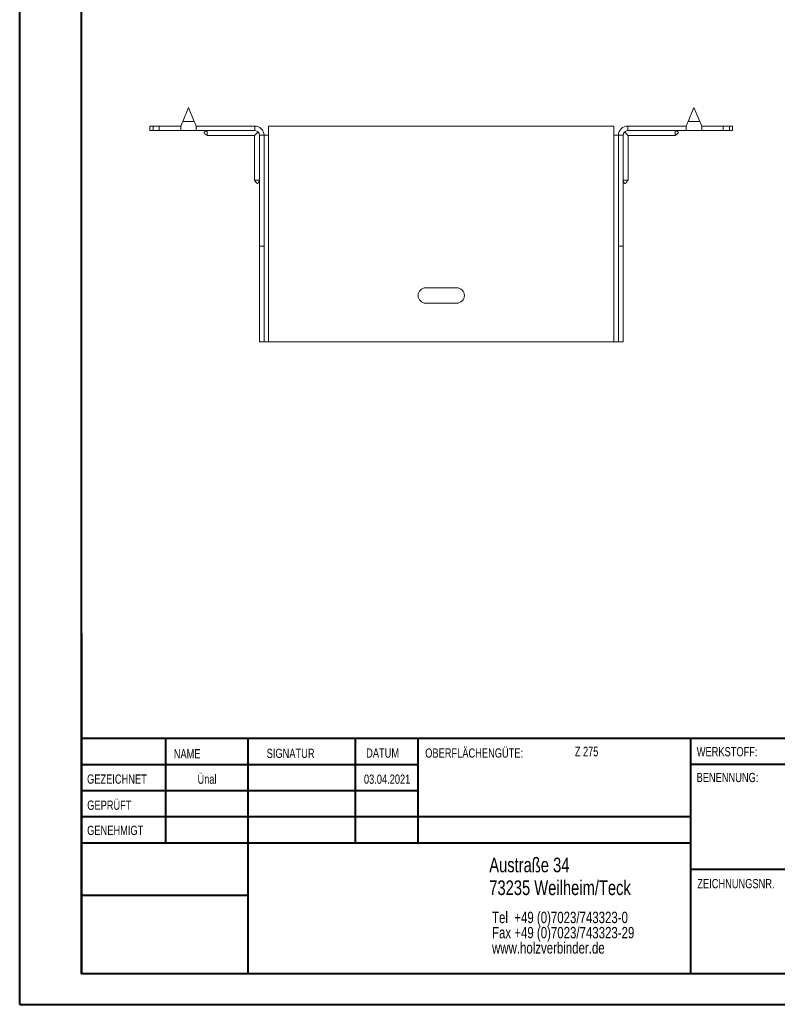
# Model space of a CAD drawing. Header units: millimetres. Extents: x 0 to 210, y 0 to 297.
# Tile 1 of 6: x 0 to 123, y 0 to 160. Entities that reach past the tile are written whole.
import ezdxf

# ---------------------------------------------------------------- set-up
doc = ezdxf.new("R2010")
doc.units = ezdxf.units.MM
doc.styles.add('SLDTEXTSTYLE0', font='TXT', dxfattribs={"width": 0.75})
doc.styles.add('SLDTEXTSTYLE2', font='TXT', dxfattribs={"width": 0.7})

# ---------------------------------------------------------------- blocks, each defined once
blk = doc.blocks.new('SW_NOTE_0')
at = {"color": 0, "linetype": 'Continuous', "lineweight": 0, "char_height": 1.8521, "attachment_point": 1, "style": 'SLDTEXTSTYLE0'}
for s, insert in [('Tel  +49 (0)7023/743323-0', (0, 2.39)), ('Fax +49 (0)7023/743323-29', (0, -0.08)), ('www.holzverbinder.de', (0, -2.55))]:
    blk.add_mtext(s, dxfattribs=dict(at, insert=insert))

msp = doc.modelspace()

# ---------------------------------------------------------------- linework, layer by layer
at = {"color": 7, "linetype": 'Continuous', "lineweight": 40}
for p, q in [((0.08, 0.21), (0.08, 297.21)), ((10.08, 5.21), (10.08, 292.21)), ((10.11, 60.37), (10.11, 5.12)), ((205.08, 43.37), (10.11, 43.37)), ((23.71, 43.37), (23.71, 26.37)), ((37.1, 43.37), (37.1, 5.12)), ((54.51, 43.37), (54.51, 26.37)), ((64.71, 26.37), (64.71, 43.37)), ((108.91, 43.37), (108.91, 5.12)), ((64.71, 39.1), (10.11, 39.1)), ((205.08, 39.12), (108.91, 39.12)), ((64.71, 34.87), (10.11, 34.87)), ((108.91, 30.62), (10.11, 30.62)), ((108.91, 26.37), (10.11, 26.37)), ((108.91, 22.12), (205.08, 22.12)), ((37.1, 17.87), (10.11, 17.87)), ((10.11, 13.71), (10.08, 13.71)), ((10.11, 9.46), (10.08, 9.46)), ((10.08, 5.21), (205.08, 5.21)), ((0.08, 0.21), (210.08, 0.21))]:
    msp.add_line(p, q, dxfattribs=at)
at = {"color": 7, "linetype": 'Continuous', "lineweight": 15}
for p, q in [((27.46, 145.74), (26.52, 143.49)), ((28.4, 143.49), (27.46, 145.74)), ((109.46, 145.74), (108.52, 143.49)), ((110.4, 143.49), (109.46, 145.74)), ((21.21, 142.74), (21.21, 141.99)), ((21.21, 142.74), (21.71, 142.74)), ((21.71, 142.74), (21.71, 141.99)), ((21.71, 142.74), (22.71, 142.74)), ((22.71, 141.99), (22.71, 142.74)), ((26.21, 142.74), (22.71, 142.74)), ((26.21, 142.74), (26.21, 141.99)), ((26.52, 143.49), (28.4, 143.49)), ((28.71, 141.99), (28.71, 142.74)), ((38.21, 142.74), (28.71, 142.74)), ((38.21, 141.99), (38.21, 142.74)), ((40.46, 141.24), (40.46, 142.74)), ((96.46, 142.74), (40.46, 142.74)), ((96.46, 142.74), (96.46, 141.24)), ((98.71, 141.99), (98.71, 142.74)), ((98.71, 142.74), (108.21, 142.74)), ((108.21, 142.74), (108.21, 141.99)), ((108.52, 143.49), (110.4, 143.49)), ((110.71, 141.99), (110.71, 142.74)), ((110.71, 142.74), (114.21, 142.74)), ((114.21, 141.99), (114.21, 142.74)), ((114.21, 142.74), (115.21, 142.74)), ((115.21, 141.99), (115.21, 142.74)), ((115.21, 142.74), (115.71, 142.74)), ((115.71, 141.99), (115.71, 142.74)), ((21.71, 141.99), (21.21, 141.99)), ((22.71, 141.99), (21.71, 141.99)), ((26.21, 141.99), (22.71, 141.99)), ((26.21, 141.99), (28.71, 141.99)), ((38.21, 141.99), (28.71, 141.99)), ((30.51, 141.19), (38.16, 141.19)), ((38.16, 141.19), (38.16, 133.93)), ((38.96, 141.24), (39.71, 141.24)), ((38.96, 123.24), (38.96, 141.24)), ((39.71, 123.24), (39.71, 141.24)), ((39.71, 141.24), (40.46, 141.24)), ((40.46, 107.74), (40.46, 141.24)), ((96.46, 141.24), (96.46, 107.74)), ((96.46, 141.24), (97.21, 141.24)), ((97.96, 141.24), (97.21, 141.24)), ((97.21, 123.24), (97.21, 141.24)), ((97.96, 123.24), (97.96, 141.24)), ((98.71, 141.99), (108.21, 141.99)), ((98.76, 141.19), (106.41, 141.19)), ((98.76, 133.93), (98.76, 141.19)), ((108.21, 141.99), (110.71, 141.99)), ((110.71, 141.99), (114.21, 141.99)), ((115.21, 141.99), (114.21, 141.99)), ((115.71, 141.99), (115.21, 141.99)), ((39.71, 123.24), (38.96, 123.24)), ((38.96, 107.74), (38.96, 123.24)), ((39.71, 107.74), (39.71, 123.24)), ((97.21, 123.24), (97.96, 123.24)), ((97.21, 107.74), (97.21, 123.24)), ((97.96, 107.74), (97.96, 123.24)), ((70.96, 116.49), (65.96, 116.49)), ((65.96, 113.99), (70.96, 113.99)), ((39.71, 107.74), (38.96, 107.74)), ((39.71, 107.74), (40.46, 107.74)), ((40.46, 107.74), (96.46, 107.74)), ((96.46, 107.74), (97.21, 107.74)), ((97.21, 107.74), (97.96, 107.74))]:
    msp.add_line(p, q, dxfattribs=at)
at = {"color": 7, "linetype": 'Continuous', "lineweight": 0}
for p, q in [((64.71, 39.12), (10.11, 39.12)), ((23.71, 5.21), (23.71, 5.12)), ((54.51, 5.21), (54.51, 5.12))]:
    msp.add_line(p, q, dxfattribs=at)
at = {"color": 7, "linetype": 'Continuous', "lineweight": 15, "flags": 128}
for points in [[(26.52, 143.49), (26.42, 143.23), (26.31, 142.98), (26.21, 142.74)], [(28.71, 142.74), (28.61, 142.98), (28.51, 143.23), (28.4, 143.49)], [(108.52, 143.49), (108.42, 143.23), (108.31, 142.98), (108.21, 142.74)], [(110.71, 142.74), (110.61, 142.98), (110.51, 143.23), (110.4, 143.49)], [(38.16, 141.19), (38.18, 141.21), (38.23, 141.26), (38.32, 141.35), (38.43, 141.46), (38.58, 141.61), (38.74, 141.77)], [(98.18, 141.77), (98.35, 141.61), (98.49, 141.46), (98.61, 141.35), (98.69, 141.26), (98.74, 141.21), (98.76, 141.19)]]:
    msp.add_lwpolyline(points, dxfattribs=at)
at = {"color": 7, "linetype": 'Continuous', "lineweight": 15}
for centre, radius, start, end in [((38.21, 141.24), 1.5, 0, 90), ((98.71, 141.24), 1.5, 90, 180), ((38.21, 141.24), 0.75, 0, 90), ((98.71, 141.24), 0.75, 90, 180), ((65.96, 115.24), 1.25, 90, 270), ((70.96, 115.24), 1.25, 270, 90)]:
    msp.add_arc(centre, radius, start, end, dxfattribs=at)
for points, knots in [([(30.51, 141.99), (30.38, 141.95), (30.22, 141.9), (30.07, 141.79), (30.03, 141.75), (30.02, 141.71), (30.01, 141.69), (30.01, 141.66), (30.02, 141.63), (30.08, 141.53), (30.27, 141.4), (30.42, 141.27), (30.52, 141.18)], [0, 0, 0, 0, 0.312859, 0.368955, 0.414538, 0.434313, 0.452963, 0.471428, 0.490674, 0.534327, 0.719229, 1, 1, 1, 1]), ([(30.51, 141.99), (30.51, 141.91), (30.51, 141.72), (30.51, 141.45), (30.51, 141.26), (30.51, 141.18), (30.51, 141.2), (30.51, 141.2)], [0, 0, 0, 0, 0.176998, 0.437531, 0.698075, 0.958617, 1, 1, 1, 1]), ([(106.41, 141.18), (106.5, 141.27), (106.64, 141.39), (106.81, 141.51), (106.88, 141.58), (106.9, 141.63), (106.91, 141.66), (106.91, 141.69), (106.91, 141.71), (106.89, 141.75), (106.85, 141.79), (106.7, 141.9), (106.55, 141.95), (106.41, 141.99)], [0, 0, 0, 0, 0.2806263, 0.4128347, 0.4659475, 0.5095788, 0.5288146, 0.5472702, 0.56591, 0.5856749, 0.6312349, 0.6873024, 1, 1, 1, 1]), ([(106.41, 141.99), (106.41, 141.91), (106.41, 141.72), (106.41, 141.45), (106.41, 141.26), (106.41, 141.18), (106.41, 141.2), (106.41, 141.2)], [0, 0, 0, 0, 0.176998, 0.437531, 0.698075, 0.958617, 1, 1, 1, 1]), ([(38.15, 133.93), (38.24, 133.84), (38.36, 133.7), (38.48, 133.53), (38.55, 133.46), (38.6, 133.43), (38.63, 133.43), (38.66, 133.43), (38.68, 133.43), (38.72, 133.45), (38.76, 133.48), (38.87, 133.64), (38.92, 133.79), (38.96, 133.93)], [0, 0, 0, 0, 0.280625, 0.412834, 0.465945, 0.509577, 0.528813, 0.547269, 0.56591, 0.585676, 0.631235, 0.687302, 1, 1, 1, 1]), ([(38.17, 133.93), (38.18, 133.93), (38.19, 133.93), (38.35, 133.93), (38.57, 133.93), (38.78, 133.93), (38.9, 133.93), (38.96, 133.93)], [0, 0, 0, 0, 0.217784, 0.478085, 0.738383, 0.867316, 1, 1, 1, 1]), ([(97.96, 133.93), (98.01, 133.79), (98.06, 133.64), (98.17, 133.48), (98.21, 133.45), (98.24, 133.43), (98.27, 133.43), (98.29, 133.43), (98.33, 133.43), (98.42, 133.49), (98.55, 133.69), (98.69, 133.84), (98.77, 133.93)], [0, 0, 0, 0, 0.312859, 0.368955, 0.414537, 0.434313, 0.452964, 0.471429, 0.490675, 0.53433, 0.71923, 1, 1, 1, 1]), ([(98.75, 133.93), (98.75, 133.93), (98.74, 133.93), (98.57, 133.93), (98.35, 133.93), (98.14, 133.93), (98.02, 133.93), (97.96, 133.93)], [0, 0, 0, 0, 0.217784, 0.478085, 0.738383, 0.867316, 1, 1, 1, 1])]:
    msp.add_open_spline(points, degree=3, knots=knots, dxfattribs=at)

# ---------------------------------------------------------------- block references
at = {"color": 7, "linetype": 'Continuous', "lineweight": 0}
msp.add_blockref('SW_NOTE_0', (76.7, 12.85), dxfattribs=at)

# ---------------------------------------------------------------- texts
for s, insert, char_height, attachment_point, style in [('NAME', (25.07, 41.62), 1.5, 1, 'SLDTEXTSTYLE0'), ('SIGNATUR', (40.14, 41.68), 1.5, 1, 'SLDTEXTSTYLE0'), ('DATUM', (56.28, 41.74), 1.5, 1, 'SLDTEXTSTYLE0'), ('OBERFLÄCHENGÜTE:', (65.86, 41.74), 1.5, 1, 'SLDTEXTSTYLE0'), ('Z 275', (90.14, 42.03), 1.587, 1, 'SLDTEXTSTYLE2'), ('WERKSTOFF:', (109.91, 41.96), 1.5, 1, 'SLDTEXTSTYLE0'), ('GEZEICHNET', (11, 37.51), 1.5, 1, 'SLDTEXTSTYLE0'), ('Ünal', (30.47, 37.5), 1.499, 2, 'SLDTEXTSTYLE0'), ('03.04.2021', (59.68, 37.5), 1.499, 2, 'SLDTEXTSTYLE0'), ('BENENNUNG:', (109.88, 37.77), 1.5, 1, 'SLDTEXTSTYLE0'), ('GEPRÜFT', (11.03, 33.28), 1.5, 1, 'SLDTEXTSTYLE0'), ('GENEHMIGT', (11.02, 29.19), 1.5, 1, 'SLDTEXTSTYLE0'), ('Austraße 34', (76.25, 24.02), 2.3813, 1, 'SLDTEXTSTYLE0'), ('73235 Weilheim/Teck', (76.25, 20.32), 2.3813, 1, 'SLDTEXTSTYLE0'), ('ZEICHNUNGSNR.', (110, 20.55), 1.5, 1, 'SLDTEXTSTYLE0')]:
    msp.add_mtext(s, dxfattribs=dict(at, insert=insert, char_height=char_height, attachment_point=attachment_point, style=style))

doc.saveas('drawing.dxf')
